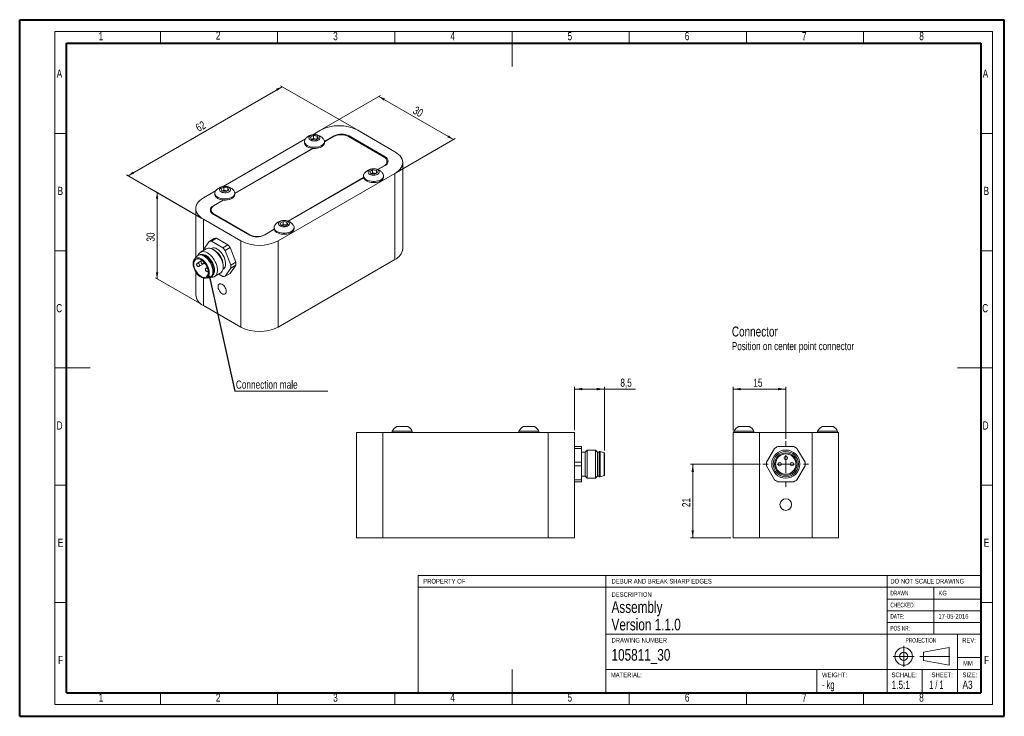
# Model space of a CAD drawing. Header units: millimetres. Extents: x 0 to 420, y 0 to 297.
import ezdxf

# ---------------------------------------------------------------- set-up
doc = ezdxf.new("R2010")
doc.units = ezdxf.units.MM
doc.linetypes.add('CENTERX2', pattern=[20.32, 12.7, -2.54, 2.54, -2.54])
doc.styles.add('SLDTEXTSTYLE0', font='TXT', dxfattribs={"width": 0.75})
doc.styles.add('SLDTEXTSTYLE1', font='TXT', dxfattribs={"width": 0.605})
doc.styles.add('SLDTEXTSTYLE2', font='TXT', dxfattribs={"width": 0.6875})
doc.styles.add('SLDTEXTSTYLE3', font='TXT', dxfattribs={"width": 0.65})
doc.dimstyles.new('SLDDIMSTYLE0', dxfattribs={"dimtxt": 3.5, "dimasz": 3.302, "dimexe": 0, "dimexo": 0.0625, "dimgap": 0.875, "dimtad": 1, "dimlfac": 0.666667, "dimrnd": 1e-09, "dimzin": 12, "dimdsep": 46, "dimtxsty": 'SLDTEXTSTYLE0', "dimsah": 1, "dimcen": 0.09, "dimadec": 0, "dimazin": 3, "dimtfac": 1, "dimtofl": 0, "dimtmove": 0, "dimatfit": 3, "dimfxl": 1, "dimfrac": 2, "dimtolj": 1, "dimtzin": 12, "dimarcsym": 0})
doc.dimstyles.new('SLDDIMSTYLE1', dxfattribs={"dimtxt": 3.5, "dimasz": 3.302, "dimexe": 0, "dimexo": 0.0625, "dimgap": 0.875, "dimtad": 1, "dimdec": 1, "dimlfac": 0.666667, "dimrnd": 1e-09, "dimzin": 12, "dimdsep": 46, "dimtxsty": 'SLDTEXTSTYLE0', "dimsah": 1, "dimcen": 0.09, "dimadec": 0, "dimazin": 3, "dimtfac": 1, "dimtdec": 1, "dimtofl": 0, "dimtmove": 0, "dimatfit": 3, "dimfxl": 1, "dimfrac": 2, "dimtolj": 1, "dimtzin": 12, "dimarcsym": 0})
doc.dimstyles.new('SLDDIMSTYLE2', dxfattribs={"dimtxt": 0.18, "dimasz": 1.016, "dimexe": 0, "dimexo": 0.0625, "dimgap": 0, "dimtad": 0, "dimtih": 1, "dimtoh": 1, "dimdec": 0, "dimrnd": 1e-09, "dimzin": 0, "dimdsep": 46, "dimtxsty": 'Standard', "dimblk1": 'DOT', "dimblk2": 'DOT', "dimsah": 1, "dimcen": 0.09, "dimadec": 0, "dimazin": 0, "dimtfac": 1.016, "dimtdec": 0, "dimtofl": 0, "dimtmove": 0, "dimatfit": 3, "dimldrblk": 'DOT', "dimfxl": 1, "dimfrac": 2, "dimtolj": 1, "dimtzin": 0, "dimarcsym": 0})

# ---------------------------------------------------------------- blocks, each defined once
blk = doc.blocks.new('_D')
at = {"color": 7, "linetype": 'Continuous', "lineweight": 0}
for p, q in [((304.36, 122.24), (304.36, 140.71)), ((326.86, 139.71), (304.36, 139.71)), ((326.86, 118.49), (326.86, 140.71))]:
    blk.add_line(p, q, dxfattribs=at)
for points in [[(304.36, 139.71), (307.67, 139.2), (307.67, 140.22)], [(326.86, 139.71), (323.56, 140.22), (323.56, 139.2)]]:
    blk.add_solid(points, dxfattribs=at)
at = {"color": 7, "linetype": 'Continuous', "lineweight": 0, "insert": (313.03, 144.22), "char_height": 3.5, "attachment_point": 1, "style": 'SLDTEXTSTYLE0'}
blk.add_mtext('15', dxfattribs=at)
blk = doc.blocks.new('_D_1')
at = {"color": 7, "linetype": 'Continuous', "lineweight": 0}
for p, q in [((316.11, 107.74), (286.17, 107.74)), ((287.17, 76.24), (287.17, 107.74)), ((303.36, 76.24), (286.17, 76.24))]:
    blk.add_line(p, q, dxfattribs=at)
for points in [[(287.17, 107.74), (286.67, 104.43), (287.68, 104.43)], [(287.17, 76.24), (287.68, 79.54), (286.67, 79.54)]]:
    blk.add_solid(points, dxfattribs=at)
at = {"color": 7, "linetype": 'Continuous', "lineweight": 0, "insert": (282.66, 89.4), "char_height": 3.5, "attachment_point": 1, "rotation": 90, "style": 'SLDTEXTSTYLE0'}
blk.add_mtext('21', dxfattribs=at)
blk = doc.blocks.new('SW_NOTE_0')
at = {"color": 0, "linetype": 'Continuous', "lineweight": 0, "attachment_point": 1, "style": 'SLDTEXTSTYLE0'}
for s, insert, char_height in [('Connector', (0, 5.46), 4.233), ('Position on center point connector', (0, -1.15), 3.4396)]:
    blk.add_mtext(s, dxfattribs=dict(at, insert=insert, char_height=char_height))
blk = doc.blocks.new('SW_CENTERMARKSYMBOL_0')
at = {"color": 0, "linetype": 'Continuous', "lineweight": 0}
for p, q in [((0, 7.5), (0, 9.75)), ((-7.5, 0), (-9.75, 0)), ((0, 0), (-3.75, 0)), ((0, 0), (0, 3.75)), ((0, 0), (0, -3.75)), ((0, 0), (3.75, 0)), ((7.5, 0), (9.75, 0)), ((0, -7.5), (0, -9.75))]:
    blk.add_line(p, q, dxfattribs=at)
blk = doc.blocks.new('_D_2')
at = {"color": 7, "linetype": 'Continuous', "lineweight": 0}
for p, q in [((236.78, 122.24), (236.78, 140.71)), ((249.53, 139.71), (236.78, 139.71)), ((249.53, 113.54), (249.53, 140.71)), ((249.53, 139.71), (262.76, 139.71))]:
    blk.add_line(p, q, dxfattribs=at)
for points in [[(236.78, 139.71), (240.08, 139.2), (240.08, 140.22)], [(249.53, 139.71), (246.23, 140.22), (246.23, 139.2)]]:
    blk.add_solid(points, dxfattribs=at)
at = {"color": 7, "linetype": 'Continuous', "lineweight": 0, "insert": (256.3, 144.22), "char_height": 3.5, "attachment_point": 1, "style": 'SLDTEXTSTYLE0'}
blk.add_mtext('8,5', dxfattribs=at)
blk = doc.blocks.new('_D_3')
at = {"color": 7, "linetype": 'Continuous', "lineweight": 0}
for p, q in [((77.79, 212.52), (57.98, 223.95)), ((58.68, 186.8), (58.68, 223.55)), ((77.79, 175.78), (57.98, 187.21))]:
    blk.add_line(p, q, dxfattribs=at)
for points in [[(58.68, 223.55), (58.18, 220.85), (59.19, 220.85)], [(58.68, 186.8), (59.19, 189.5), (58.18, 189.5)]]:
    blk.add_solid(points, dxfattribs=at)
at = {"color": 7, "linetype": 'Continuous', "lineweight": 0, "insert": (54.17, 202.59), "char_height": 3.5, "attachment_point": 1, "rotation": 90, "style": 'SLDTEXTSTYLE0'}
blk.add_mtext('30', dxfattribs=at)
blk = doc.blocks.new('_D_4')
at = {"color": 7, "linetype": 'Continuous', "lineweight": 0}
for p, q in [((143.55, 250.48), (111.36, 269.07)), ((112.06, 268.66), (46.3, 230.7)), ((77.79, 212.52), (45.59, 231.1))]:
    blk.add_line(p, q, dxfattribs=at)
for points in [[(112.06, 268.66), (109.47, 267.75), (109.98, 266.87)], [(46.3, 230.7), (48.89, 231.6), (48.38, 232.48)]]:
    blk.add_solid(points, dxfattribs=at)
at = {"color": 7, "linetype": 'Continuous', "lineweight": 0, "insert": (74.69, 252.29), "char_height": 3.5, "attachment_point": 1, "rotation": 29.9973, "style": 'SLDTEXTSTYLE0'}
blk.add_mtext('62', dxfattribs=at)
blk = doc.blocks.new('_D_5')
at = {"color": 7, "linetype": 'Continuous', "lineweight": 0}
for p, q in [((129.05, 250.48), (154.01, 264.89)), ((153.31, 264.49), (185.13, 246.12)), ((160.87, 232.11), (185.83, 246.52))]:
    blk.add_line(p, q, dxfattribs=at)
for points in [[(153.31, 264.49), (155.39, 262.7), (155.9, 263.58)], [(185.13, 246.12), (183.05, 247.9), (182.54, 247.02)]]:
    blk.add_solid(points, dxfattribs=at)
at = {"color": 7, "linetype": 'Continuous', "lineweight": 0, "insert": (169.23, 260.5), "char_height": 3.5, "attachment_point": 1, "rotation": 330.0027, "style": 'SLDTEXTSTYLE0'}
blk.add_mtext('30', dxfattribs=at)
blk = doc.blocks.new('SW_NOTE_1')
at = {"color": 0, "linetype": 'Continuous', "lineweight": 0}
blk.add_line((39.71, 0), (0, 0), dxfattribs=at)
at = {"color": 0, "linetype": 'Continuous', "lineweight": 0, "insert": (0.45, 4.54), "char_height": 3.5, "attachment_point": 1, "style": 'SLDTEXTSTYLE0'}
blk.add_mtext('Connection male', dxfattribs=at)
blk = doc.blocks.new('_DOT')
at = {"color": 0, "linetype": 'ByBlock', "lineweight": -2}
blk.add_line((-0.5, 0), (-1, 0), dxfattribs=at)
at = {"color": 0, "linetype": 'ByBlock', "const_width": 0.5}
blk.add_lwpolyline([(-0.25, 0, 1), (0.25, 0, 1)], format="xyb", close=True, dxfattribs=at)

msp = doc.modelspace()

# ---------------------------------------------------------------- linework, layer by layer
at = {"color": 7, "linetype": 'Continuous', "lineweight": 40}
for p, q in [((0.079, 0.215), (0.079, 297.215)), ((0.079, 297.215), (420.079, 297.215)), ((420.079, 0.215), (420.079, 297.215)), ((20.079, 10.215), (20.079, 287.215)), ((20.079, 287.215), (410.079, 287.215)), ((410.079, 287.215), (410.079, 10.215)), ((20.079, 10.215), (410.079, 10.215)), ((0.079, 0.215), (420.079, 0.215))]:
    msp.add_line(p, q, dxfattribs=at)
at = {"color": 7, "linetype": 'Continuous', "lineweight": 0}
for p, q in [((15.079, 292.215), (415.079, 292.215)), ((15.079, 292.215), (15.079, 5.215)), ((60.079, 292.215), (60.079, 287.215)), ((110.079, 292.215), (110.079, 287.215)), ((160.079, 292.215), (160.079, 287.215)), ((210.079, 292.215), (210.079, 277.215)), ((260.079, 292.215), (260.079, 287.215)), ((310.079, 292.215), (310.079, 287.215)), ((360.079, 292.215), (360.079, 287.215)), ((415.079, 292.215), (415.079, 5.215)), ((20.079, 248.715), (15.079, 248.715)), ((410.079, 248.715), (415.079, 248.715)), ((20.079, 198.715), (15.079, 198.715)), ((410.079, 198.715), (415.079, 198.715)), ((15.079, 148.715), (30.079, 148.715)), ((415.079, 148.715), (400.079, 148.715)), ((20.079, 98.715), (15.079, 98.715)), ((410.079, 98.715), (415.079, 98.715)), ((250.079, 60.215), (170.079, 60.215)), ((250.079, 60.215), (370.079, 60.215)), ((410.079, 60.215), (370.079, 60.215)), ((290.079, 55.215), (170.079, 55.215)), ((370.079, 55.215), (290.079, 55.215)), ((410.079, 55.215), (370.079, 55.215)), ((20.079, 48.715), (15.079, 48.715)), ((415.079, 48.715), (410.079, 48.715)), ((396.61, 29.508), (385.61, 27.508)), ((396.61, 22.008), (396.61, 29.508)), ((385.61, 27.508), (385.61, 24.008)), ((385.61, 24.008), (396.61, 22.008)), ((210.079, 5.215), (210.079, 20.215)), ((60.079, 10.215), (60.079, 5.215)), ((110.079, 10.215), (110.079, 5.215)), ((160.079, 10.215), (160.079, 5.215)), ((210.079, 10.215), (210.079, 5.215)), ((260.079, 10.215), (260.079, 5.215)), ((310.079, 10.215), (310.079, 5.215)), ((360.079, 10.215), (360.079, 5.215)), ((15.079, 5.215), (415.079, 5.215))]:
    msp.add_line(p, q, dxfattribs=at)
at = {"color": 7, "linetype": 'Continuous', "lineweight": 15}
for p, q in [((128.344, 250.074), (125.052, 248.174)), ((144.253, 250.074), (160.163, 240.89)), ((122.008, 246.417), (86.868, 226.131)), ((121.523, 245.274), (121.523, 244.809)), ((124.125, 247.088), (125.35, 247.795)), ((124.573, 246.122), (124.125, 247.088)), ((126.246, 245.864), (124.573, 246.122)), ((124.64, 246.112), (124.737, 246.168)), ((124.737, 246.168), (124.647, 246.111)), ((124.737, 246.168), (125.35, 246.521)), ((125.35, 247.795), (127.023, 247.536)), ((125.35, 246.521), (125.35, 247.795)), ((125.35, 246.521), (126.186, 246.392)), ((126.186, 246.392), (126.956, 246.273)), ((127.471, 246.571), (126.246, 245.864)), ((127.023, 247.536), (127.471, 246.571)), ((127.023, 247.536), (127.023, 246.312)), ((134.23, 247.656), (130.073, 245.256)), ((130.073, 245.133), (133.965, 247.38)), ((130.073, 244.809), (130.073, 245.274)), ((140.329, 247.38), (155.496, 238.624)), ((155.974, 238.777), (140.594, 247.656)), ((125.083, 242.375), (91.889, 223.213)), ((91.889, 223.09), (125.268, 242.36)), ((156.815, 235.776), (156.815, 236.787)), ((163.458, 199.553), (163.458, 236.297)), ((160.163, 231.705), (110.312, 202.927)), ((149.369, 232.515), (150.593, 233.222)), ((149.817, 231.55), (149.369, 232.515)), ((151.49, 231.291), (149.817, 231.55)), ((149.884, 231.539), (149.981, 231.595)), ((149.981, 231.595), (149.891, 231.538)), ((149.981, 231.595), (150.593, 231.949)), ((150.593, 233.222), (152.266, 232.964)), ((150.593, 231.949), (150.593, 233.222)), ((150.593, 231.949), (151.43, 231.819)), ((151.43, 231.819), (152.199, 231.7)), ((152.715, 231.998), (151.49, 231.291)), ((152.266, 232.964), (152.715, 231.998)), ((152.266, 232.964), (152.266, 231.739)), ((155.496, 234.95), (152.732, 233.354)), ((152.858, 233.305), (155.974, 235.103)), ((160.163, 194.961), (160.163, 231.705)), ((146.8, 229.93), (114.548, 211.311)), ((114.674, 211.262), (146.827, 229.823)), ((146.767, 230.701), (146.767, 230.236)), ((155.317, 230.236), (155.317, 230.701)), ((83.825, 224.374), (78.493, 221.296)), ((83.339, 223.231), (83.339, 222.765)), ((85.941, 225.045), (87.166, 225.752)), ((86.389, 224.079), (85.941, 225.045)), ((88.063, 223.821), (86.389, 224.079)), ((86.457, 224.069), (86.554, 224.125)), ((86.554, 224.125), (86.463, 224.068)), ((86.554, 224.125), (87.166, 224.478)), ((87.166, 225.752), (88.839, 225.493)), ((87.166, 224.478), (87.166, 225.752)), ((87.166, 224.478), (88.002, 224.349)), ((88.002, 224.349), (88.772, 224.23)), ((89.287, 224.528), (88.063, 223.821)), ((88.839, 225.493), (89.287, 224.528)), ((88.839, 225.493), (88.839, 224.269)), ((91.889, 222.765), (91.889, 223.231)), ((86.9, 220.332), (82.682, 217.898)), ((83.053, 217.99), (87.085, 220.317)), ((75.198, 216.704), (75.198, 195.856)), ((81.735, 216.153), (81.735, 215.028)), ((82.682, 214.224), (98.062, 205.345)), ((98.221, 205.56), (83.053, 214.316)), ((78.493, 212.111), (94.402, 202.927)), ((111.185, 210.472), (112.41, 211.179)), ((111.633, 209.507), (111.185, 210.472)), ((112.41, 211.179), (114.083, 210.921)), ((112.41, 209.906), (112.41, 211.179)), ((114.083, 210.921), (114.531, 209.955)), ((114.083, 210.921), (114.083, 209.696)), ((104.426, 205.345), (108.643, 207.78)), ((108.616, 207.887), (104.585, 205.56)), ((108.583, 208.658), (108.583, 208.193)), ((113.306, 209.248), (111.633, 209.507)), ((111.7, 209.496), (111.797, 209.552)), ((111.797, 209.552), (111.707, 209.495)), ((111.797, 209.552), (112.41, 209.906)), ((112.41, 209.906), (113.246, 209.776)), ((113.246, 209.776), (114.016, 209.657)), ((114.531, 209.955), (113.306, 209.248)), ((117.133, 208.193), (117.133, 208.658)), ((78.518, 199.256), (80.949, 202.713)), ((80.949, 202.713), (83.07, 203.938)), ((84.017, 204.023), (81.896, 202.798)), ((81.896, 202.798), (86.756, 199.992)), ((84.017, 204.023), (88.878, 201.217)), ((94.402, 166.182), (94.402, 202.927)), ((110.312, 202.927), (110.312, 166.182)), ((79.629, 199.488), (77.19, 198.079)), ((81.776, 199.688), (81.66, 199.621)), ((83.266, 198.823), (82.63, 199.19)), ((86.756, 199.992), (88.878, 201.217)), ((89.825, 200.038), (87.704, 198.814)), ((87.704, 198.814), (90.134, 192.55)), ((89.825, 200.038), (92.255, 193.775)), ((75.401, 196.144), (74.785, 195.272)), ((75.138, 195.509), (75.032, 195.448)), ((77.799, 194.512), (75.943, 193.441)), ((76.323, 196.886), (76.005, 196.703)), ((76.693, 192.142), (78.983, 193.463)), ((77.87, 194.554), (77.799, 194.513)), ((78.549, 193.214), (78.982, 193.464)), ((90.134, 192.55), (92.255, 193.775)), ((110.312, 166.182), (160.163, 194.961)), ((75.198, 189.631), (75.198, 179.959)), ((80.089, 191.548), (79.656, 191.298)), ((80.405, 189.999), (80.476, 190.04)), ((83.189, 187.687), (85.629, 189.095)), ((86.759, 190.787), (86.876, 190.854)), ((86.872, 191.842), (86.872, 192.577)), ((90.134, 191.287), (87.704, 187.829)), ((87.704, 187.829), (89.825, 189.053)), ((92.255, 192.511), (89.825, 189.053)), ((92.255, 192.511), (90.134, 191.287)), ((79.556, 187.008), (80.619, 187.106)), ((79.832, 187.134), (79.938, 187.195)), ((81.404, 187.349), (81.723, 187.533)), ((86.756, 187.744), (85.023, 188.745)), ((78.493, 175.367), (94.402, 166.182)), ((159.004, 121.806), (159.004, 121.236)), ((159.004, 121.806), (159.577, 121.806)), ((159.577, 121.806), (167.554, 121.806)), ((160.924, 123.711), (161.239, 123.711)), ((161.239, 123.711), (165.635, 123.711)), ((167.554, 121.236), (167.554, 121.806)), ((213.004, 121.806), (213.004, 121.236)), ((213.004, 121.806), (213.577, 121.806)), ((213.577, 121.806), (221.554, 121.806)), ((214.924, 123.711), (215.239, 123.711)), ((215.239, 123.711), (219.635, 123.711)), ((221.554, 121.236), (221.554, 121.806)), ((304.738, 121.806), (304.738, 121.236)), ((304.738, 121.806), (313.288, 121.806)), ((306.658, 123.711), (311.369, 123.711)), ((313.288, 121.236), (313.288, 121.806)), ((340.438, 121.806), (340.438, 121.236)), ((340.438, 121.806), (348.988, 121.806)), ((342.358, 123.711), (347.069, 123.711)), ((348.988, 121.236), (348.988, 121.806)), ((143.779, 76.236), (143.779, 121.236)), ((143.779, 121.236), (155.029, 121.236)), ((155.029, 121.236), (155.029, 76.236)), ((155.029, 121.236), (225.529, 121.236)), ((225.529, 76.236), (225.529, 121.236)), ((225.529, 121.236), (236.779, 121.236)), ((236.779, 121.236), (236.779, 76.236)), ((304.363, 76.236), (304.363, 121.236)), ((304.363, 121.236), (315.613, 121.236)), ((315.613, 121.236), (315.613, 76.236)), ((315.613, 121.236), (338.113, 121.236)), ((338.113, 76.236), (338.113, 121.236)), ((338.113, 121.236), (349.363, 121.236)), ((349.363, 121.236), (349.363, 76.236)), ((236.779, 115.236), (239.779, 115.236)), ((239.779, 114.463), (236.779, 114.463)), ((239.779, 115.236), (239.779, 114.463)), ((239.779, 108.51), (239.779, 114.463)), ((242.179, 113.736), (241.279, 112.836)), ((245.629, 113.736), (242.179, 113.736)), ((242.179, 107.736), (242.179, 113.736)), ((246.529, 112.836), (245.629, 113.736)), ((245.629, 101.736), (245.629, 113.736)), ((318.65, 108.51), (322.087, 114.463)), ((323.426, 115.236), (330.3, 115.236)), ((331.64, 114.463), (335.077, 108.51)), ((241.279, 112.836), (239.779, 112.836)), ((241.279, 102.636), (241.279, 112.836)), ((247.279, 112.836), (246.529, 112.836)), ((246.529, 102.636), (246.529, 112.836)), ((247.729, 113.136), (247.279, 113.136)), ((247.279, 102.336), (247.279, 113.136)), ((249.379, 112.536), (247.729, 113.136)), ((247.729, 102.336), (247.729, 113.136)), ((249.529, 112.536), (249.379, 112.536)), ((249.379, 102.936), (249.379, 112.536)), ((249.529, 102.936), (249.529, 112.536)), ((236.779, 108.51), (239.779, 108.51)), ((239.779, 106.963), (236.779, 106.963)), ((239.779, 108.51), (239.779, 106.963)), ((239.779, 101.01), (239.779, 106.963)), ((242.179, 101.736), (242.179, 107.736)), ((322.087, 101.01), (318.65, 106.963)), ((335.077, 106.963), (331.64, 101.01)), ((236.779, 101.01), (239.779, 101.01)), ((239.779, 102.636), (241.279, 102.636)), ((239.779, 101.01), (239.779, 100.236)), ((241.279, 102.636), (242.179, 101.736)), ((242.179, 101.736), (245.629, 101.736)), ((245.629, 101.736), (246.529, 102.636)), ((246.529, 102.636), (247.279, 102.636)), ((247.279, 102.336), (247.729, 102.336)), ((247.729, 102.336), (249.379, 102.936)), ((249.379, 102.936), (249.529, 102.936)), ((239.779, 100.236), (236.779, 100.236)), ((330.3, 100.236), (323.426, 100.236)), ((155.029, 76.236), (143.779, 76.236)), ((225.529, 76.236), (155.029, 76.236)), ((236.779, 76.236), (225.529, 76.236)), ((315.613, 76.236), (304.363, 76.236)), ((315.613, 76.236), (338.113, 76.236)), ((349.363, 76.236), (338.113, 76.236)), ((170.079, 60.215), (170.079, 10.215)), ((250.079, 60.215), (250.079, 10.215)), ((370.079, 60.215), (370.079, 10.215)), ((390.079, 55.215), (390.079, 35.215)), ((370.079, 50.215), (410.079, 50.215)), ((370.079, 45.215), (410.079, 45.215)), ((370.079, 40.215), (410.079, 40.215)), ((250.079, 35.215), (410.079, 35.215)), ((400.079, 20.215), (400.079, 35.215)), ((400.079, 25.215), (410.079, 25.215)), ((250.079, 20.215), (410.079, 20.215)), ((340.079, 20.215), (340.079, 10.215)), ((385.079, 20.215), (385.079, 10.215)), ((400.079, 10.215), (400.079, 20.215))]:
    msp.add_line(p, q, dxfattribs=at)
at = {"color": 1, "linetype": 'Continuous', "lineweight": 15}
for p, q in [((134.23, 247.521), (134.23, 247.656)), ((140.594, 247.656), (140.594, 247.227)), ((155.974, 238.299), (155.974, 238.777)), ((155.496, 234.95), (155.496, 234.828)), ((82.682, 217.898), (82.682, 217.747)), ((83.053, 214.316), (83.053, 214.01)), ((78.493, 212.111), (78.493, 198.831)), ((98.221, 205.56), (98.221, 205.258)), ((104.585, 205.56), (104.585, 205.437)), ((77.799, 194.513), (77.884, 194.543)), ((80.474, 190.057), (80.405, 189.999)), ((78.493, 186.956), (78.493, 175.367))]:
    msp.add_line(p, q, dxfattribs=at)
at = {"color": 7, "linetype": 'CENTERX2', "lineweight": 0}
for p, q in [((377.154, 30.258), (377.154, 21.258)), ((372.654, 25.758), (381.654, 25.758)), ((384.11, 25.758), (398.11, 25.758))]:
    msp.add_line(p, q, dxfattribs=at)
at = {"color": 7, "linetype": 'Continuous', "lineweight": 15, "flags": 128}
for points in [[(126.408, 248.143), (125.845, 248.189), (125.28, 248.156), (124.745, 248.046), (124.272, 247.865), (123.887, 247.624), (123.613, 247.337), (123.466, 247.021), (123.454, 246.693), (123.579, 246.373), (123.833, 246.08), (124.201, 245.83), (124.661, 245.638), (125.188, 245.516), (125.751, 245.47), (126.316, 245.503), (126.851, 245.613), (127.324, 245.794), (127.709, 246.035), (127.983, 246.322), (128.13, 246.638), (128.142, 246.966), (128.017, 247.286), (127.763, 247.579), (127.395, 247.829), (126.935, 248.021), (126.408, 248.143)], [(121.523, 244.809), (121.539, 244.593), (121.669, 244.17), (121.924, 243.766), (122.296, 243.393), (122.775, 243.063), (123.346, 242.787), (123.991, 242.572), (124.692, 242.425), (125.425, 242.35), (126.171, 242.35), (126.904, 242.425), (127.605, 242.572), (128.25, 242.787), (128.821, 243.063), (129.3, 243.393), (129.672, 243.766), (129.927, 244.17), (130.057, 244.593), (130.073, 244.809)], [(121.836, 246.2), (121.669, 245.913), (121.539, 245.489), (121.539, 245.059), (121.669, 244.635), (121.924, 244.231), (122.296, 243.858), (122.775, 243.529), (123.346, 243.252), (123.991, 243.037), (124.692, 242.89), (125.425, 242.815), (126.171, 242.815), (126.904, 242.89), (127.605, 243.037), (128.25, 243.252), (128.821, 243.529), (129.3, 243.858), (129.672, 244.231), (129.927, 244.635), (130.057, 245.059), (130.057, 245.489), (129.927, 245.913), (129.756, 246.207)], [(160.163, 231.705), (161.004, 232.248), (161.734, 232.842), (162.344, 233.48), (162.827, 234.152), (163.176, 234.852), (163.388, 235.57), (163.458, 236.297), (163.388, 237.025), (163.176, 237.743), (162.827, 238.442), (162.344, 239.115), (161.734, 239.753), (161.004, 240.347), (160.163, 240.89)], [(147.079, 231.628), (146.912, 231.34), (146.783, 230.916), (146.783, 230.486), (146.912, 230.062), (147.167, 229.658), (147.54, 229.286), (148.019, 228.956), (148.59, 228.679), (149.235, 228.464), (149.935, 228.317), (150.669, 228.243), (151.414, 228.243), (152.148, 228.317), (152.848, 228.464), (153.494, 228.679), (154.065, 228.956), (154.544, 229.286), (154.916, 229.658), (155.171, 230.062), (155.3, 230.486), (155.3, 230.916), (155.171, 231.34), (154.999, 231.634)], [(151.651, 233.57), (151.089, 233.616), (150.524, 233.583), (149.989, 233.473), (149.515, 233.292), (149.13, 233.051), (148.856, 232.764), (148.709, 232.448), (148.698, 232.12), (148.823, 231.8), (149.076, 231.507), (149.444, 231.257), (149.905, 231.065), (150.432, 230.943), (150.994, 230.897), (151.559, 230.93), (152.094, 231.04), (152.568, 231.221), (152.953, 231.462), (153.227, 231.749), (153.374, 232.065), (153.385, 232.393), (153.261, 232.713), (153.007, 233.006), (152.639, 233.256), (152.178, 233.448), (151.651, 233.57)], [(146.767, 230.236), (146.783, 230.021), (146.912, 229.597), (147.167, 229.193), (147.54, 228.82), (148.019, 228.491), (148.59, 228.214), (149.235, 227.999), (149.935, 227.852), (150.669, 227.777), (151.414, 227.777), (152.148, 227.852), (152.848, 227.999), (153.494, 228.214), (154.065, 228.491), (154.544, 228.82), (154.916, 229.193), (155.171, 229.597), (155.3, 230.021), (155.317, 230.236)], [(83.339, 222.765), (83.356, 222.55), (83.485, 222.127), (83.74, 221.723), (84.112, 221.35), (84.591, 221.02), (85.162, 220.744), (85.808, 220.529), (86.508, 220.382), (87.242, 220.307), (87.987, 220.307), (88.721, 220.382), (89.421, 220.529), (90.066, 220.744), (90.637, 221.02), (91.116, 221.35), (91.489, 221.723), (91.744, 222.127), (91.873, 222.55), (91.889, 222.765)], [(83.652, 224.157), (83.485, 223.87), (83.356, 223.446), (83.356, 223.016), (83.485, 222.592), (83.74, 222.188), (84.112, 221.815), (84.591, 221.486), (85.162, 221.209), (85.808, 220.994), (86.508, 220.847), (87.242, 220.772), (87.987, 220.772), (88.721, 220.847), (89.421, 220.994), (90.066, 221.209), (90.637, 221.486), (91.116, 221.815), (91.489, 222.188), (91.744, 222.592), (91.873, 223.016), (91.873, 223.446), (91.744, 223.87), (91.572, 224.164)], [(88.224, 226.1), (87.662, 226.146), (87.097, 226.113), (86.562, 226.003), (86.088, 225.822), (85.703, 225.581), (85.429, 225.294), (85.282, 224.977), (85.27, 224.65), (85.395, 224.33), (85.649, 224.037), (86.017, 223.787), (86.478, 223.595), (87.005, 223.473), (87.567, 223.427), (88.132, 223.46), (88.667, 223.57), (89.141, 223.751), (89.526, 223.992), (89.8, 224.279), (89.947, 224.595), (89.958, 224.923), (89.833, 225.243), (89.58, 225.536), (89.212, 225.786), (88.751, 225.978), (88.224, 226.1)], [(78.493, 221.296), (77.652, 220.753), (76.922, 220.159), (76.312, 219.522), (75.829, 218.849), (75.48, 218.149), (75.268, 217.431), (75.198, 216.704), (75.268, 215.977), (75.48, 215.258), (75.829, 214.559), (76.312, 213.886), (76.922, 213.248), (77.652, 212.654), (78.493, 212.111)], [(113.468, 211.527), (112.905, 211.573), (112.34, 211.54), (111.805, 211.43), (111.332, 211.249), (110.947, 211.008), (110.673, 210.721), (110.526, 210.405), (110.514, 210.077), (110.639, 209.757), (110.893, 209.464), (111.261, 209.214), (111.721, 209.022), (112.248, 208.9), (112.811, 208.854), (113.376, 208.887), (113.91, 208.997), (114.384, 209.178), (114.769, 209.419), (115.043, 209.706), (115.19, 210.022), (115.202, 210.35), (115.077, 210.67), (114.823, 210.963), (114.455, 211.213), (113.994, 211.405), (113.468, 211.527)], [(108.583, 208.193), (108.599, 207.978), (108.729, 207.554), (108.983, 207.15), (109.356, 206.777), (109.835, 206.448), (110.406, 206.171), (111.051, 205.956), (111.752, 205.809), (112.485, 205.734), (113.231, 205.734), (113.964, 205.809), (114.665, 205.956), (115.31, 206.171), (115.881, 206.448), (116.36, 206.777), (116.732, 207.15), (116.987, 207.554), (117.117, 207.978), (117.133, 208.193)], [(108.896, 209.584), (108.729, 209.297), (108.599, 208.873), (108.599, 208.443), (108.729, 208.019), (108.983, 207.615), (109.356, 207.242), (109.835, 206.913), (110.406, 206.636), (111.051, 206.421), (111.752, 206.274), (112.485, 206.2), (113.231, 206.2), (113.964, 206.274), (114.665, 206.421), (115.31, 206.636), (115.881, 206.913), (116.36, 207.242), (116.732, 207.615), (116.987, 208.019), (117.117, 208.443), (117.117, 208.873), (116.987, 209.297), (116.816, 209.591)], [(76.182, 196.805), (76.24, 196.953), (76.515, 197.454), (76.873, 197.853), (77.304, 198.14), (77.8, 198.311), (78.349, 198.36), (78.939, 198.287), (79.557, 198.093), (80.19, 197.782)], [(79.629, 199.488), (79.984, 199.649), (80.508, 199.759), (81.079, 199.747), (81.685, 199.613), (82.312, 199.36), (82.946, 198.994), (83.573, 198.523), (84.179, 197.957), (84.75, 197.31), (85.274, 196.595), (85.739, 195.828), (86.135, 195.028), (86.452, 194.21), (86.683, 193.395), (86.824, 192.6), (86.872, 191.842), (86.824, 191.139), (86.683, 190.507), (86.452, 189.959), (86.135, 189.508), (85.739, 189.164), (85.629, 189.095)], [(80.19, 197.782), (80.822, 197.363), (81.44, 196.843), (82.03, 196.235), (82.58, 195.551), (83.075, 194.809), (83.507, 194.023), (83.864, 193.212), (84.139, 192.393), (84.326, 191.586), (84.42, 190.807), (84.42, 190.075), (84.326, 189.405), (84.139, 188.813), (83.864, 188.312), (83.507, 187.914), (83.075, 187.626), (82.58, 187.456), (82.03, 187.406), (81.582, 187.452)], [(84.326, 199.436), (84.905, 199.048), (85.468, 198.562), (86.002, 197.991), (86.493, 197.35), (86.927, 196.654), (87.294, 195.923), (87.584, 195.176), (87.79, 194.43), (87.906, 193.706), (87.93, 193.023), (87.86, 192.398), (87.698, 191.848), (87.449, 191.386), (87.12, 191.025), (86.876, 190.854)], [(77.432, 195.211), (77.991, 194.835), (78.534, 194.362), (79.047, 193.806), (79.517, 193.181), (79.929, 192.504), (80.273, 191.795), (80.54, 191.071), (80.722, 190.354), (80.814, 189.662), (80.814, 189.015), (80.722, 188.43), (80.54, 187.922), (80.273, 187.507), (79.929, 187.195), (79.517, 186.995), (79.047, 186.912), (78.534, 186.948), (77.991, 187.103), (77.432, 187.372), (76.873, 187.748), (76.33, 188.22), (75.816, 188.777), (75.347, 189.402), (74.935, 190.078), (74.59, 190.788), (74.324, 191.511), (74.142, 192.228), (74.049, 192.92), (74.049, 193.568), (74.142, 194.153), (74.324, 194.66), (74.59, 195.075), (74.935, 195.387), (75.347, 195.588), (75.816, 195.671), (76.33, 195.634), (76.873, 195.48), (77.432, 195.211)], [(77.432, 194.843), (77.966, 194.481), (78.484, 194.022), (78.97, 193.479), (79.409, 192.871), (79.788, 192.214), (80.096, 191.529), (80.322, 190.837), (80.461, 190.159), (80.508, 189.515), (80.461, 188.926), (80.322, 188.408), (80.096, 187.977), (79.788, 187.648), (79.409, 187.429), (78.97, 187.327), (78.484, 187.346), (77.966, 187.485), (77.432, 187.739), (76.898, 188.102), (76.38, 188.561), (75.894, 189.103), (75.455, 189.712), (75.076, 190.368), (74.768, 191.053), (74.541, 191.745), (74.403, 192.423), (74.356, 193.067), (74.403, 193.657), (74.541, 194.175), (74.768, 194.605), (75.076, 194.935), (75.455, 195.154), (75.894, 195.255), (76.38, 195.236), (76.898, 195.098), (77.432, 194.843)], [(75.138, 195.509), (75.239, 195.563), (75.682, 195.705), (76.175, 195.729), (76.705, 195.633), (77.258, 195.42), (77.818, 195.097), (78.371, 194.671), (78.901, 194.155), (79.394, 193.562), (79.837, 192.909), (80.216, 192.214), (80.523, 191.495), (80.748, 190.772), (80.886, 190.065), (80.932, 189.393)], [(77.526, 197.13), (77.75, 197.163), (78.274, 197.148), (78.832, 197.012), (79.408, 196.761), (79.988, 196.399), (80.557, 195.937), (81.099, 195.386), (81.602, 194.76), (82.051, 194.077), (82.436, 193.353), (82.746, 192.608), (82.974, 191.86), (83.113, 191.129), (83.159, 190.434)], [(78.705, 196.435), (79.302, 196.036), (79.885, 195.538), (80.438, 194.954), (80.949, 194.297), (81.405, 193.585), (81.794, 192.834), (82.107, 192.064), (82.336, 191.292), (82.476, 190.539), (82.523, 189.822), (82.476, 189.159), (82.336, 188.567), (82.107, 188.06), (81.794, 187.651), (81.405, 187.349), (80.949, 187.163), (80.619, 187.106)], [(79.023, 196.619), (79.62, 196.22), (80.203, 195.722), (80.756, 195.138), (81.267, 194.481), (81.723, 193.769), (82.112, 193.018), (82.425, 192.247), (82.654, 191.476), (82.794, 190.722), (82.841, 190.005), (82.794, 189.343), (82.654, 188.751), (82.425, 188.244), (82.112, 187.835), (81.723, 187.533), (81.723, 187.533)], [(88.198, 181.4), (88.15, 181.893), (88.011, 182.415), (87.788, 182.936), (87.493, 183.428), (87.141, 183.866), (86.751, 184.225), (86.346, 184.487), (85.946, 184.636), (85.572, 184.666), (85.247, 184.574), (84.985, 184.365), (84.803, 184.051), (84.709, 183.649), (84.709, 183.179), (84.803, 182.669), (84.985, 182.144), (85.247, 181.634), (85.572, 181.165), (85.946, 180.764), (86.346, 180.452), (86.751, 180.245), (87.141, 180.155), (87.493, 180.186), (87.788, 180.337), (88.011, 180.601), (88.15, 180.961), (88.198, 181.4)]]:
    msp.add_lwpolyline(points, dxfattribs=at)
at = {"color": 1, "linetype": 'Continuous', "lineweight": 15, "flags": 128}
for points in [[(75.943, 193.441), (76.115, 193.474), (76.318, 193.404), (76.521, 193.24), (76.693, 193.008), (76.808, 192.743), (76.849, 192.485)], [(78.705, 193.557), (78.664, 193.346), (78.549, 193.214), (78.549, 193.214)], [(78.655, 193.844), (78.664, 193.815), (78.705, 193.557)], [(76.849, 192.485), (76.808, 192.274), (76.693, 192.142), (76.693, 192.142)], [(79.656, 191.298), (79.828, 191.331), (80.031, 191.261), (80.233, 191.097), (80.254, 191.074)]]:
    msp.add_lwpolyline(points, dxfattribs=at)
at = {"color": 7, "linetype": 'Continuous', "lineweight": 15}
for centre, radius in [((326.863, 107.736), 6), ((326.863, 107.736), 5.4), ((326.863, 107.736), 4.8), ((326.863, 107.736), 4.35), ((326.863, 90.486), 2.475)]:
    msp.add_circle(centre, radius, dxfattribs=at)
at = {"color": 7, "linetype": 'Continuous', "lineweight": 0}
for radius in [3.75, 1.75]:
    msp.add_circle((377.154, 25.758), radius, dxfattribs=at)
at = {"color": 7, "linetype": 'Continuous', "lineweight": 15}
for centre, radius, start, end in [((136.299, 234.821), 17.203, 62.45764, 117.54236), ((137.147, 241.273), 6.887, 62.48056, 117.51948), ((137.412, 241.548), 6.887, 62.48054, 117.51942), ((125.795, 244.123), 2.303, 80.22867, 117.35758), ((125.908, 244.429), 1.983, 62.77914, 81.93867), ((154.78, 236.787), 1.972, 291.31259, 68.68741), ((155.257, 236.94), 1.972, 291.31261, 68.68751), ((151.039, 229.55), 2.303, 80.22929, 117.35674), ((151.152, 229.856), 1.983, 62.77893, 81.9387), ((87.612, 222.08), 2.303, 80.22874, 117.3575), ((87.724, 222.386), 1.983, 62.779, 81.93873), ((83.399, 216.061), 1.972, 111.31261, 248.68747), ((83.77, 216.153), 1.972, 111.31253, 248.68744), ((112.855, 207.507), 2.303, 80.22936, 117.35666), ((112.968, 207.813), 1.983, 62.7788, 81.93876), ((81.716, 199.472), 3.331, 86.90027, 103.3191), ((83.837, 200.697), 3.331, 86.90027, 103.3191), ((102.357, 218.181), 17.203, 242.45765, 297.54235), ((101.244, 211.453), 6.887, 242.48055, 297.51942), ((101.403, 211.667), 6.887, 242.48053, 297.51944), ((85.578, 198.655), 7.085, 175.14096, 178.56502), ((82.829, 197.317), 2.594, 54.7499, 113.93955), ((79.108, 192.259), 7.77, 2.34776, 57.65224), ((76.866, 191.072), 13.319, 35.54036, 42.04865), ((78.987, 192.296), 13.319, 35.54036, 42.04865), ((157.68, 200.221), 5.817, 295.27368, 353.40619), ((77.208, 194.529), 2.424, 51.87063, 138.19016), ((77.436, 194.364), 2.757, 54.87458, 113.81493), ((84.511, 193.143), 7.771, 355.33762, 4.66238), ((78.574, 189.136), 2.372, 305.09799, 6.21439), ((80.252, 190.261), 2.913, 321.62622, 3.40515), ((82.389, 191.918), 7.771, 355.33762, 4.66238), ((86.937, 191.07), 3.331, 266.90079, 283.3183), ((80.706, 180.433), 5.529, 184.91931, 246.40083), ((102.357, 181.436), 17.203, 242.45765, 297.54235), ((162.988, 119.713), 4.5, 117.30018, 152.2715), ((163.571, 119.713), 4.5, 27.7285, 62.69982), ((216.988, 119.713), 4.5, 117.30018, 152.2715), ((217.571, 119.713), 4.5, 27.7285, 62.69982), ((308.721, 119.713), 4.5, 117.30018, 152.2715), ((309.305, 119.713), 4.5, 27.7285, 62.69982), ((344.421, 119.713), 4.5, 117.30018, 152.2715), ((345.005, 119.713), 4.5, 27.7285, 62.69982), ((326.863, 107.736), 8.25, 114.61998, 125.38002), ((326.863, 107.736), 8.25, 54.61998, 65.38002), ((326.863, 110.361), 0.75, 0, 180), ((326.863, 110.361), 0.75, 180, 0), ((326.863, 107.736), 8.25, 174.61998, 185.38002), ((324.238, 107.736), 0.75, 0, 180), ((324.238, 107.736), 0.75, 180, 0), ((329.488, 107.736), 0.75, 0, 180), ((329.488, 107.736), 0.75, 180, 0), ((326.863, 107.736), 8.25, 354.61998, 5.38002), ((326.863, 107.736), 8.25, 234.61998, 245.38002), ((326.863, 107.736), 8.25, 294.61998, 305.38002)]:
    msp.add_arc(centre, radius, start, end, dxfattribs=at)
for points, knots in [([(126.561, 248.174), (126.323, 248.201), (125.833, 248.256), (125.103, 248.201), (124.397, 248.05), (123.739, 247.804), (123.13, 247.472), (122.583, 247.055), (122.15, 246.632), (121.937, 246.325), (121.854, 246.206)], [0, 0, 0, 0, 0.1338424, 0.2741353, 0.4060333, 0.5359658, 0.6642982, 0.791856, 0.9192773, 1, 1, 1, 1]), ([(129.735, 246.221), (129.639, 246.355), (129.415, 246.664), (128.984, 247.078), (128.469, 247.467), (127.903, 247.779), (127.268, 248.033), (126.808, 248.125), (126.561, 248.174)], [0, 0, 0, 0, 0.1289188, 0.2982581, 0.4659531, 0.6335787, 0.8032888, 1, 1, 1, 1]), ([(151.805, 233.601), (151.566, 233.628), (151.077, 233.683), (150.347, 233.628), (149.64, 233.477), (148.983, 233.231), (148.374, 232.899), (147.826, 232.482), (147.393, 232.059), (147.18, 231.752), (147.098, 231.633)], [0, 0, 0, 0, 0.1338425, 0.2741354, 0.4060329, 0.5359654, 0.6642975, 0.791856, 0.9192772, 1, 1, 1, 1]), ([(154.979, 231.648), (154.882, 231.782), (154.659, 232.091), (154.228, 232.505), (153.713, 232.894), (153.147, 233.206), (152.512, 233.46), (152.052, 233.552), (151.805, 233.601)], [0, 0, 0, 0, 0.1289175, 0.298259, 0.4659526, 0.633578, 0.8032891, 1, 1, 1, 1]), ([(88.378, 226.131), (88.139, 226.158), (87.65, 226.213), (86.919, 226.158), (86.213, 226.007), (85.556, 225.761), (84.947, 225.429), (84.399, 225.012), (83.966, 224.589), (83.753, 224.282), (83.67, 224.163)], [0, 0, 0, 0, 0.1338428, 0.2741355, 0.4060338, 0.5359656, 0.6642987, 0.7918561, 0.9192773, 1, 1, 1, 1]), ([(91.551, 224.178), (91.455, 224.312), (91.232, 224.621), (90.801, 225.035), (90.285, 225.424), (89.72, 225.736), (89.084, 225.99), (88.624, 226.082), (88.378, 226.131)], [0, 0, 0, 0, 0.1289188, 0.2982583, 0.4659535, 0.633579, 0.8032887, 1, 1, 1, 1]), ([(113.621, 211.558), (113.382, 211.585), (112.893, 211.64), (112.163, 211.585), (111.456, 211.434), (110.799, 211.188), (110.19, 210.856), (109.643, 210.439), (109.21, 210.016), (108.997, 209.709), (108.914, 209.59)], [0, 0, 0, 0, 0.13384289, 0.27413562, 0.40603341, 0.53596525, 0.66429803, 0.79185614, 0.91927723, 1, 1, 1, 1]), ([(116.795, 209.605), (116.698, 209.739), (116.475, 210.048), (116.044, 210.462), (115.529, 210.851), (114.963, 211.163), (114.328, 211.417), (113.868, 211.509), (113.621, 211.558)], [0, 0, 0, 0, 0.1289175, 0.2982592, 0.4659529, 0.6335783, 0.803289, 1, 1, 1, 1]), ([(75.943, 193.441), (75.891, 193.406), (75.781, 193.333), (75.708, 193.224), (75.669, 193.166)], [0, 0, 0, 0, 0.4732687, 1, 1, 1, 1]), ([(77.525, 194.238), (77.486, 194.151), (77.429, 194.023), (77.42, 193.81), (77.455, 193.611), (77.572, 193.391), (77.772, 193.21), (78.032, 193.108), (78.302, 193.113), (78.48, 193.161), (78.549, 193.214), (78.549, 193.214)], [0, 0, 0, 0, 0.1442999, 0.2117669, 0.3250801, 0.4506403, 0.5869161, 0.7305929, 0.8672101, 0.9991964, 1, 1, 1, 1]), ([(77.799, 194.513), (77.747, 194.478), (77.638, 194.405), (77.564, 194.296), (77.525, 194.238)], [0, 0, 0, 0, 0.4732687, 1, 1, 1, 1]), ([(75.669, 193.166), (75.63, 193.079), (75.573, 192.952), (75.564, 192.738), (75.599, 192.539), (75.716, 192.32), (75.916, 192.139), (76.176, 192.037), (76.446, 192.041), (76.624, 192.089), (76.693, 192.142), (76.693, 192.142)], [0, 0, 0, 0, 0.1442999, 0.2117669, 0.3250801, 0.4506403, 0.5869161, 0.7305929, 0.8672101, 0.9991964, 1, 1, 1, 1]), ([(79.381, 191.023), (79.342, 190.936), (79.286, 190.809), (79.276, 190.595), (79.311, 190.396), (79.429, 190.176), (79.628, 189.995), (79.888, 189.894), (80.159, 189.898), (80.336, 189.947), (80.405, 189.999), (80.405, 189.999)], [0, 0, 0, 0, 0.1442998, 0.2117667, 0.3250798, 0.4506399, 0.5869155, 0.7305922, 0.8672093, 0.9991955, 1, 1, 1, 1]), ([(79.656, 191.298), (79.604, 191.263), (79.494, 191.19), (79.42, 191.081), (79.381, 191.023)], [0, 0, 0, 0, 0.4732687, 1, 1, 1, 1])]:
    msp.add_open_spline(points, degree=3, knots=knots, dxfattribs=at)

# ---------------------------------------------------------------- block references
at = {"color": 7, "linetype": 'Continuous', "lineweight": 0}
for name, p in [('SW_NOTE_0', (303.871, 160.92)), ('SW_NOTE_1', (91.854, 138.843)), ('SW_CENTERMARKSYMBOL_0', (326.863, 107.736))]:
    msp.add_blockref(name, p, dxfattribs=at)

# ---------------------------------------------------------------- texts
at = {"color": 7, "linetype": 'Continuous', "lineweight": 0, "attachment_point": 1}
for s, insert, char_height, style in [('1', (33.78, 291.937), 3.5, 'SLDTEXTSTYLE0'), ('2', (83.78, 292.226), 3.5, 'SLDTEXTSTYLE0'), ('3', (133.797, 291.973), 3.5, 'SLDTEXTSTYLE0'), ('4', (183.77, 291.966), 3.5, 'SLDTEXTSTYLE0'), ('5', (233.77, 291.966), 3.5, 'SLDTEXTSTYLE0'), ('6', (283.774, 291.963), 3.5, 'SLDTEXTSTYLE0'), ('7', (333.772, 291.976), 3.5, 'SLDTEXTSTYLE0'), ('8', (383.82, 291.976), 3.5, 'SLDTEXTSTYLE0'), ('A', (15.849, 275.975), 3.5, 'SLDTEXTSTYLE0'), ('A', (410.849, 275.975), 3.5, 'SLDTEXTSTYLE0'), ('B', (16.231, 225.963), 3.5, 'SLDTEXTSTYLE0'), ('B', (411.231, 225.963), 3.5, 'SLDTEXTSTYLE0'), ('C', (15.67, 175.982), 3.5, 'SLDTEXTSTYLE0'), ('C', (410.67, 175.982), 3.5, 'SLDTEXTSTYLE0'), ('D', (15.837, 125.953), 3.5, 'SLDTEXTSTYLE0'), ('D', (410.837, 125.953), 3.5, 'SLDTEXTSTYLE0'), ('E', (16.322, 75.972), 3.5, 'SLDTEXTSTYLE0'), ('E', (411.322, 75.972), 3.5, 'SLDTEXTSTYLE0'), ('PROPERTY OF', (172.21, 58.811), 2, 'SLDTEXTSTYLE0'), ('DEBUR AND BREAK SHARP EDGES', (252.533, 58.811), 2, 'SLDTEXTSTYLE0'), ('DO NOT SCALE DRAWING', (371.486, 58.811), 2, 'SLDTEXTSTYLE0'), ('DESCRIPTION', (252.533, 53.118), 2, 'SLDTEXTSTYLE0'), ('DRAWN', (371.486, 53.727), 2, 'SLDTEXTSTYLE1'), ('KG', (391.967, 53.749), 2, 'SLDTEXTSTYLE0'), ('Assembly', (252.533, 49.292), 5, 'SLDTEXTSTYLE0'), ('CHECKED:', (371.486, 48.655), 2, 'SLDTEXTSTYLE1'), ('Version 1.1.0', (252.533, 41.832), 5, 'SLDTEXTSTYLE0'), ('DATE:', (371.486, 43.828), 2, 'SLDTEXTSTYLE1'), ('17-05-2016', (391.967, 43.85), 2, 'SLDTEXTSTYLE0'), ('POS NR:', (371.486, 38.776), 2, 'SLDTEXTSTYLE1'), ('DRAWING NUMBER', (252.533, 33.634), 2, 'SLDTEXTSTYLE0'), ('PROJECTION', (377.979, 33.612), 2, 'SLDTEXTSTYLE1'), ('REV:', (402.109, 33.634), 2, 'SLDTEXTSTYLE0'), ('F', (16.446, 25.967), 3.5, 'SLDTEXTSTYLE0'), ('105811_30', (252.533, 28.911), 5, 'SLDTEXTSTYLE0'), ('F', (411.446, 25.967), 3.5, 'SLDTEXTSTYLE0'), ('MM', (402.476, 23.808), 2, 'SLDTEXTSTYLE0'), ('MATERIAL:', (252.236, 18.872), 2, 'SLDTEXTSTYLE0'), ('WEIGHT:', (342.328, 18.872), 2, 'SLDTEXTSTYLE0'), ('SCHALE:', (372.019, 18.872), 2, 'SLDTEXTSTYLE0'), ('SHEET:', (389.07, 18.872), 2, 'SLDTEXTSTYLE0'), ('SIZE:', (402.263, 18.872), 2, 'SLDTEXTSTYLE0'), ('- kg', (342.328, 15.419), 3.5, 'SLDTEXTSTYLE2'), ('1.5:1', (372.019, 15.419), 3.5, 'SLDTEXTSTYLE0'), ('1 / 1', (388.032, 15.419), 3.5, 'SLDTEXTSTYLE3'), ('A3', (402.263, 15.419), 3.5, 'SLDTEXTSTYLE0'), ('1', (33.781, 9.95), 3.5, 'SLDTEXTSTYLE0'), ('2', (83.779, 9.951), 3.5, 'SLDTEXTSTYLE0'), ('3', (133.779, 9.951), 3.5, 'SLDTEXTSTYLE0'), ('4', (183.778, 9.986), 3.5, 'SLDTEXTSTYLE0'), ('5', (233.751, 9.978), 3.5, 'SLDTEXTSTYLE0'), ('6', (283.814, 9.978), 3.5, 'SLDTEXTSTYLE0'), ('7', (333.769, 9.953), 3.5, 'SLDTEXTSTYLE0'), ('8', (383.769, 9.953), 3.5, 'SLDTEXTSTYLE0')]:
    msp.add_mtext(s, dxfattribs=dict(at, insert=insert, char_height=char_height, style=style))

# ---------------------------------------------------------------- dimensions: what is measured, and where the dimension line sits
at = {"color": 7, "linetype": 'Continuous', "lineweight": 0}
for base, p1, p2, angle, picture, middle in [((46.301, 230.695), (144.253, 250.074), (78.493, 212.111), 29.99731, '_D_4', (79.182, 249.677)), ((185.127, 246.116), (128.344, 250.074), (160.163, 231.705), 330.00269, '_D_5', (169.217, 255.301)), ((58.684, 223.547), (78.493, 175.367), (78.493, 212.111), 90, '_D_3', (58.684, 205.175)), ((287.174, 107.736), (304.363, 76.236), (317.113, 107.736), 90, '_D_1', (287.174, 91.986))]:
    dim = msp.add_linear_dim(base=base, p1=p1, p2=p2, angle=angle, dimstyle='SLDDIMSTYLE0', dxfattribs=at)
    dim.commit()
    dim.dimension.update_dxf_attribs({"geometry": picture, "text_midpoint": middle, "dimtype": 160})
for base, p1, p2, dimstyle, picture, middle in [((236.779, 139.711), (249.529, 112.536), (236.779, 121.236), 'SLDDIMSTYLE1', '_D_2', (259.529, 139.711)), ((304.363, 139.711), (326.863, 117.486), (304.363, 121.236), 'SLDDIMSTYLE0', '_D', (315.613, 139.711))]:
    dim = msp.add_linear_dim(base=base, p1=p1, p2=p2, dimstyle=dimstyle, dxfattribs=at)
    dim.commit()
    dim.dimension.update_dxf_attribs({"geometry": picture, "text_midpoint": middle, "dimtype": 160})

# ---------------------------------------------------------------- leaders
msp.add_leader([(81.01, 187.623), (91.854, 138.843)], dimstyle='SLDDIMSTYLE2', dxfattribs=at)

doc.saveas('drawing.dxf')
